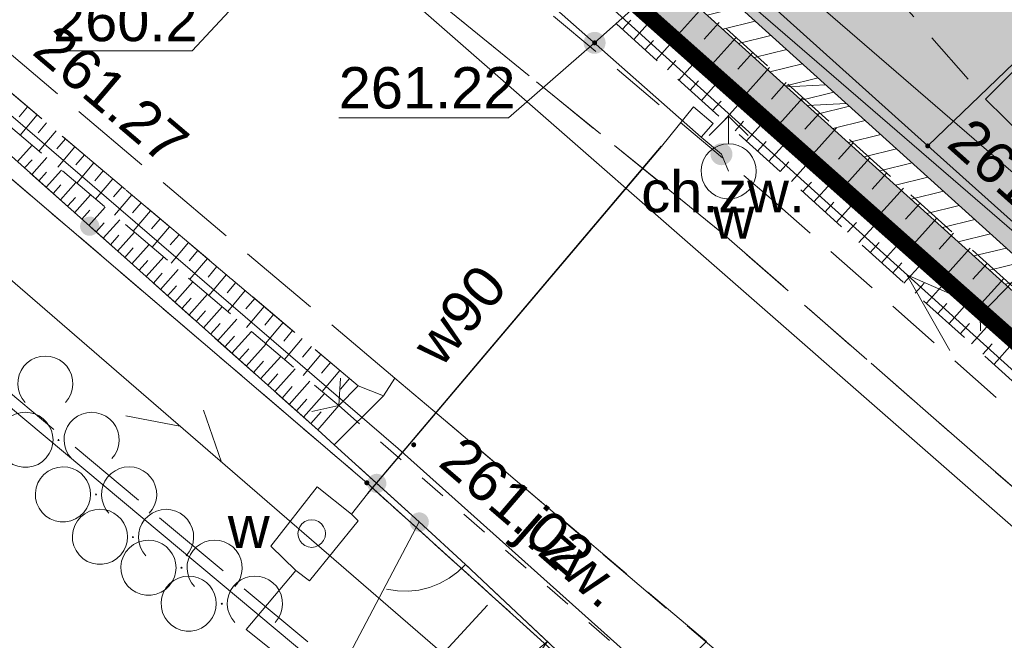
# Model space of a CAD drawing. Header units: metres. Extents: x 7427040 to 7427559, y 5541084 to 5541580.
# Tile 7 of 99: x 7427250 to 7427268, y 5541280 to 5541291. Entities that reach past the tile are written whole.
import ezdxf
from ezdxf.enums import TextEntityAlignment as Align

# ---------------------------------------------------------------- set-up
doc = ezdxf.new("R2010")
doc.units = ezdxf.units.M
doc.header["$MEASUREMENT"] = 0
for name, pattern in [('DASHED2', [0.375, 0.25, -0.125]), ('PRZER1-1', [1, 0.5, -0.5]), ('PRZER2-1', [1.5, 1, -0.5]), ('PRZER3-1', [2, 1.5, -0.5]), ('PRZER3-2', [2.5, 1.5, -1])]:
    doc.linetypes.add(name, pattern=pattern)
doc.layers.get('0').update_dxf_attribs({"color": 4})
doc.layers.get('Defpoints').update_dxf_attribs({"lineweight": 0})
for name, color, linetype, lineweight in [('!_Granica terenu objętego planem', 7, 'Continuous', 0), ('!_Linia rozgraniczająca', 7, 'Continuous', 0), ('A_granica terenu do wniosku o ULICP', 151, 'DASHED2', 40), ('A_mur oporowy', 2, 'Continuous', 13), ('A_WYMIAROWANIE', 255, 'Continuous', 0), ('E_gn_typ', 1, 'Continuous', 30), ('GEPPGD', 7, 'Continuous', 13), ('GESDZI', 7, 'Continuous', 13), ('GESJOB', 7, 'Continuous', 30), ('GESUZY', 96, 'Continuous', 13), ('GSLDSO', 7, 'Continuous', 13), ('GSLINK', 7, 'Continuous', 13), ('GSLIPS', 7, 'Continuous', 30), ('GSLKBR', 7, 'Continuous', 13), ('GSLKFU', 7, 'Continuous', 13), ('GSLKOG', 7, 'Continuous', 30), ('GSPWPS', 7, 'Continuous', 13), ('GSPWPS_O', 7, 'Continuous', 13), ('GSSKOA', 7, 'Continuous', 13), ('GSSKOA_O', 7, 'Continuous', 13), ('GSSKOD', 7, 'Continuous', 13), ('GSSKOD_O', 7, 'Continuous', 13), ('GSSZAD', 7, 'Continuous', 13), ('GSSZSN', 7, 'Continuous', 13), ('GULEPR', 1, 'Continuous', 13), ('GULLOB', 7, 'Continuous', 30), ('GULTPR', 30, 'Continuous', 13), ('GULWPR', 5, 'Continuous', 13), ('GULWPR_O', 5, 'Continuous', 13), ('GUPIWZ', 7, 'Continuous', 13), ('GUPIWZ_O', 7, 'Continuous', 13), ('GUPPRZ', 7, 'Continuous', 13), ('GUPPRZ_O', 7, 'Continuous', 13), ('GUPWDT', 5, 'Continuous', 13), ('GUPWZA', 5, 'Continuous', 13), ('GUPWZA_O', 5, 'Continuous', 13), ('GUSIKP', 7, 'Continuous', 13)]:
    doc.layers.add(name, color=color, linetype=linetype, lineweight=lineweight)
doc.layers.add('A_tereny zielone', color=73, linetype='Continuous', lineweight=13, transparency=0.7)
doc.styles.add('Arial', font='arial.ttf')
doc.styles.add('century gothic', font='GOTHIC.TTF')
doc.styles.add('GN_atrybuty', font='simplex.shx', dxfattribs={"width": 0.8})
doc.dimstyles.new('DUO PZT', dxfattribs={"dimtxt": 0.6, "dimasz": 0.4, "dimexe": 0.4, "dimexo": 0.0625, "dimgap": 0, "dimtad": 0, "dimzin": 1, "dimdsep": 46, "dimtxsty": 'century gothic', "dimblk": 'ARCHTICK', "dimcen": 0.09, "dimclrd": 256, "dimclre": 256, "dimclrt": 7, "dimazin": 0, "dimtfac": 1, "dimtmove": 0, "dimatfit": 3, "dimldrblk": 'ARCHTICK', "dimfxl": 0, "dimtolj": 1, "dimtzin": 1, "dimlwd": 13, "dimarcsym": 0})

# ---------------------------------------------------------------- blocks, each defined once
blk = doc.blocks.new('D_GEPPGD1_2')
at = {"lineweight": -2, "extrusion": (0, 0, -1)}
blk.add_hatch(color=0, dxfattribs=at).paths.add_polyline_path([(0, -0.045), (-0.013906, -0.042798), (-0.02645, -0.036406), (-0.036406, -0.02645), (-0.042798, -0.013906), (-0.045, 0), (-0.042798, 0.013906), (-0.036406, 0.02645), (-0.02645, 0.036406), (-0.013906, 0.042798), (0, 0.045), (0.013906, 0.042798), (0.02645, 0.036406), (0.036406, 0.02645), (0.042798, 0.013906), (0.045, 0), (0.042798, -0.013906), (0.036406, -0.02645), (0.02645, -0.036406), (0.013906, -0.042798)])
blk = doc.blocks.new('D_GUPWDT1')
at = {"color": 0, "lineweight": -2, "flags": 128}
for points in [[(-0.353553, 0.646447), (0, 1), (0.353553, 0.646447)], [(0, 0.5), (0, 1)]]:
    blk.add_lwpolyline(points, dxfattribs=at)
blk.add_lwpolyline([(0, 0.5), (0.086824, 0.492404), (0.17101, 0.469846), (0.25, 0.433013), (0.321394, 0.383022), (0.383022, 0.321394), (0.433013, 0.25), (0.469846, 0.17101), (0.492404, 0.086824), (0.5, 0), (0.492404, -0.086824), (0.469846, -0.17101), (0.433013, -0.25), (0.377875, -0.32743), (0.309079, -0.393027), (0.229113, -0.444418), (0.140866, -0.479746), (0.047528, -0.497736), (-0.047528, -0.497736), (-0.140866, -0.479746), (-0.229113, -0.444418), (-0.309079, -0.393027), (-0.377875, -0.32743), (-0.433013, -0.25), (-0.4725, -0.163534), (-0.494911, -0.071157), (-0.499434, 0.023791), (-0.485906, 0.117879), (-0.454816, 0.207708), (-0.407288, 0.290028), (-0.34504, 0.361867), (-0.27032, 0.420627), (-0.185831, 0.464184), (-0.094626, 0.490964), (0, 0.5)], close=True, dxfattribs=at)
blk = doc.blocks.new('D_GUPWZA1')
at = {"lineweight": -2, "extrusion": (0, 0, -1)}
blk.add_hatch(color=0, dxfattribs=at).paths.add_polyline_path([(0, -0.2), (-0.051764, -0.193185), (-0.1, -0.173205), (-0.141421, -0.141421), (-0.173205, -0.1), (-0.193185, -0.051764), (-0.2, 0), (-0.193185, 0.051764), (-0.173205, 0.1), (-0.141421, 0.141421), (-0.1, 0.173205), (-0.051764, 0.193185), (0, 0.2), (0.051764, 0.193185), (0.1, 0.173205), (0.141421, 0.141421), (0.173205, 0.1), (0.193185, 0.051764), (0.2, 0), (0.193185, -0.051764), (0.173205, -0.1), (0.141421, -0.141421), (0.1, -0.173205), (0.051764, -0.193185)])
blk = doc.blocks.new('D_GUPIWZ1_1')
at = {"color": 0, "lineweight": -2, "flags": 128}
blk.add_lwpolyline([(0, 0.25), (0.064705, 0.241481), (0.125, 0.216506), (0.176777, 0.176777), (0.216506, 0.125), (0.241481, 0.064705), (0.25, 0), (0.241481, -0.064705), (0.216506, -0.125), (0.176777, -0.176777), (0.125, -0.216506), (0.064705, -0.241481), (0, -0.25), (-0.064705, -0.241481), (-0.125, -0.216506), (-0.176777, -0.176777), (-0.216506, -0.125), (-0.241481, -0.064705), (-0.25, 0), (-0.241481, 0.064705), (-0.216506, 0.125), (-0.176777, 0.176777), (-0.125, 0.216506), (-0.064705, 0.241481), (0, 0.25)], close=True, dxfattribs=at)
blk = doc.blocks.new('D_GSPWPS1')
at = {"lineweight": -2, "extrusion": (0, 0, -1)}
blk.add_hatch(color=0, dxfattribs=at).paths.add_polyline_path([(0, -0.045), (-0.011647, -0.043467), (-0.0225, -0.038971), (-0.03182, -0.03182), (-0.038971, -0.0225), (-0.043467, -0.011647), (-0.045, 0), (-0.043467, 0.011647), (-0.038971, 0.0225), (-0.03182, 0.03182), (-0.0225, 0.038971), (-0.011647, 0.043467), (0, 0.045), (0.011647, 0.043467), (0.0225, 0.038971), (0.03182, 0.03182), (0.038971, 0.0225), (0.043467, 0.011647), (0.045, 0), (0.043467, -0.011647), (0.038971, -0.0225), (0.03182, -0.03182), (0.0225, -0.038971), (0.011647, -0.043467)])
blk = doc.blocks.new('D_GUPPRZ1')
at = {"lineweight": -2, "extrusion": (0, 0, -1)}
blk.add_hatch(color=0, dxfattribs=at).paths.add_polyline_path([(0, -0.045), (-0.011647, -0.043467), (-0.0225, -0.038971), (-0.03182, -0.03182), (-0.038971, -0.0225), (-0.043467, -0.011647), (-0.045, 0), (-0.043467, 0.011647), (-0.038971, 0.0225), (-0.03182, 0.03182), (-0.0225, 0.038971), (-0.011647, 0.043467), (0, 0.045), (0.011647, 0.043467), (0.0225, 0.038971), (0.03182, 0.03182), (0.038971, 0.0225), (0.043467, 0.011647), (0.045, 0), (0.043467, -0.011647), (0.038971, -0.0225), (0.03182, -0.03182), (0.0225, -0.038971), (0.011647, -0.043467)])
blk = doc.blocks.new('D_SUTP1')
at = {"color": 0, "lineweight": -2, "flags": 128}
for points in [[(0.9325, 0), (0.0675, 0.5)], [(-0.0675, 0), (-0.9325, -0.5)]]:
    blk.add_lwpolyline(points, dxfattribs=at)
blk = doc.blocks.new('D_ODTN_1')
at = {"color": 0, "lineweight": -2, "flags": 128}
for points in [[(-0.5, -0.25), (0, 0.25)], [(0, -0.25), (0.5, 0.25)]]:
    blk.add_lwpolyline(points, dxfattribs=at)
blk = doc.blocks.new('D_GSLKOG1')
at = {"lineweight": -2, "extrusion": (0, 0, -1)}
blk.add_hatch(color=0, dxfattribs=at).paths.add_polyline_path([(0, -0.175), (-0.045293, -0.169037), (-0.0875, -0.151554), (-0.123744, -0.123744), (-0.151554, -0.0875), (-0.169037, -0.045293), (-0.175, 0), (-0.169037, 0.045293), (-0.151554, 0.0875), (-0.123744, 0.123744), (-0.0875, 0.151554), (-0.045293, 0.169037), (0, 0.175), (0.045293, 0.169037), (0.0875, 0.151554), (0.123744, 0.123744), (0.151554, 0.0875), (0.169037, 0.045293), (0.175, 0), (0.169037, -0.045293), (0.151554, -0.0875), (0.123744, -0.123744), (0.0875, -0.151554), (0.045293, -0.169037)])
blk = doc.blocks.new('D_SUEP1')
at = {"color": 0, "lineweight": -2, "flags": 128}
blk.add_lwpolyline([(-0.75, -0.5), (0.75, 0), (-0.75, 0.5)], dxfattribs=at)
blk = doc.blocks.new('D_GSLIPS1')
at = {"color": 0, "lineweight": -2, "flags": 128}
blk.add_lwpolyline([(-0.3, -0.4), (0, 0), (-0.3, 0.4)], dxfattribs=at)
blk = doc.blocks.new('D_GSLKBR1')
at = {"color": 0, "lineweight": -2, "flags": 128}
for points in [[(1.299038, 0.75), (1.06066, 0.43934), (0.75, 0.200962), (0.388229, 0.051111), (0, 0)], [(0, 0), (0.388229, -0.051111), (0.75, -0.200962), (1.06066, -0.43934), (1.299038, -0.75)]]:
    blk.add_lwpolyline(points, dxfattribs=at)
blk = doc.blocks.new('D_KOLO')
at = {"lineweight": -2, "extrusion": (0, 0, -1)}
blk.add_hatch(color=0, dxfattribs=at).paths.add_polyline_path([(0, -0.175), (-0.045293, -0.169037), (-0.0875, -0.151554), (-0.123744, -0.123744), (-0.151554, -0.0875), (-0.169037, -0.045293), (-0.175, 0), (-0.169037, 0.045293), (-0.151554, 0.0875), (-0.123744, 0.123744), (-0.0875, 0.151554), (-0.045293, 0.169037), (0, 0.175), (0.045293, 0.169037), (0.0875, 0.151554), (0.123744, 0.123744), (0.151554, 0.0875), (0.169037, 0.045293), (0.175, 0), (0.169037, -0.045293), (0.151554, -0.0875), (0.123744, -0.123744), (0.0875, -0.151554), (0.045293, -0.169037)])
blk = doc.blocks.new('D_GSLKFU1')
at = {"color": 0, "lineweight": -2, "flags": 128}
blk.add_lwpolyline([(0, 0), (-0.012833, -0.195789), (-0.051111, -0.388229), (-0.114181, -0.574025), (-0.200962, -0.75), (-0.30997, -0.913142), (-0.43934, -1.06066), (-0.586858, -1.19003), (-0.75, -1.299038)], dxfattribs=at)
blk = doc.blocks.new('D_GSSZAD3')
at = {"color": 0, "lineweight": -2, "flags": 128}
blk.add_lwpolyline([(-0.6, 0.5), (-0.513176, 0.492404), (-0.42899, 0.469846), (-0.35, 0.433013), (-0.278606, 0.383022), (-0.216978, 0.321394), (-0.166987, 0.25), (-0.130154, 0.17101), (-0.107596, 0.086824), (-0.1, 0), (-0.107596, -0.086824), (-0.130154, -0.17101), (-0.166987, -0.25), (-0.222125, -0.32743), (-0.290921, -0.393027), (-0.370887, -0.444418), (-0.459134, -0.479746), (-0.552472, -0.497736), (-0.647528, -0.497736), (-0.740866, -0.479746), (-0.829113, -0.444418), (-0.909079, -0.393027), (-0.977875, -0.32743), (-1.033013, -0.25), (-1.0725, -0.163534), (-1.094911, -0.071157), (-1.099434, 0.023791), (-1.085906, 0.117879), (-1.054816, 0.207708), (-1.007288, 0.290028), (-0.94504, 0.361867), (-0.87032, 0.420627), (-0.785831, 0.464184), (-0.694626, 0.490964), (-0.6, 0.5)], close=True, dxfattribs=at)
blk.add_lwpolyline([(0.234697, -0.341399), (0.179845, -0.271053), (0.138367, -0.192079), (0.111581, -0.106992), (0.100342, -0.018499), (0.105007, 0.070582), (0.125427, 0.157417), (0.160952, 0.239242), (0.210451, 0.313452), (0.27235, 0.377684), (0.344678, 0.429896), (0.425132, 0.468424), (0.511152, 0.492043), (0.6, 0.5), (0.688848, 0.492043), (0.774868, 0.468424), (0.855322, 0.429896), (0.92765, 0.377684), (0.989549, 0.313452), (1.039048, 0.239242), (1.074573, 0.157417), (1.094993, 0.070582), (1.099658, -0.018499), (1.088419, -0.106992), (1.061633, -0.192079), (1.020155, -0.271053), (0.965303, -0.341399)], dxfattribs=at)
blk = doc.blocks.new('SIT-G1 BOISKO')
at = {"layer": '!_Granica terenu objętego planem', "color": 16, "linetype": 'PRZER3-1', "lineweight": 13}
blk.add_lwpolyline([(7427223.404, 5541280.844), (7427237.172, 5541294.666), (7427273.595, 5541264.199), (7427293.187, 5541246.2), (7427318.595, 5541219.771), (7427304.61, 5541204.848)], dxfattribs=at)
at = {"layer": '!_Linia rozgraniczająca', "color": 216, "linetype": 'Continuous', "lineweight": 13, "flags": 128}
blk.add_lwpolyline([(7427223.546, 5541280.703), (7427237.185, 5541294.395), (7427273.463, 5541264.048), (7427293.047, 5541246.057), (7427318.319, 5541219.769), (7427304.464, 5541204.985)], dxfattribs=at)
at = {"layer": 'GESDZI', "color": 252, "linetype": 'Continuous', "lineweight": 13, "flags": 128}
for points in [[(7427365.33, 5541270.24), (7427360.53, 5541265.49), (7427345.01, 5541249.37), (7427332.02, 5541235.75), (7427327.9, 5541231.44), (7427324.78, 5541228.21), (7427320.15, 5541236.27), (7427305.53, 5541250.41), (7427281.57, 5541272.99), (7427247.55, 5541303.23), (7427241.97, 5541307.49), (7427230.33, 5541315.24)], [(7427230.33, 5541315.24), (7427241.97, 5541307.49), (7427247.55, 5541303.23), (7427281.57, 5541272.99), (7427305.53, 5541250.41), (7427320.15, 5541236.27), (7427324.78, 5541228.21), (7427319.61, 5541221.9), (7427311.88, 5541231.94), (7427301.75, 5541241.17), (7427284.57, 5541256.88), (7427256.27, 5541282.47), (7427240.42, 5541296.03), (7427236.08, 5541299.6), (7427224.16, 5541309.39)], [(7427224.326, 5541279.982), (7427240.42, 5541296.03), (7427256.27, 5541282.47), (7427284.57, 5541256.88), (7427301.75, 5541241.17), (7427315.72, 5541223.34), (7427317.48, 5541219.62), (7427313.06, 5541214.79), (7427304.01, 5541205.409)]]:
    blk.add_lwpolyline(points, dxfattribs=at)
at = {"layer": 'GESJOB', "color": 252, "linetype": 'PRZER3-2', "lineweight": 13}
for points in [[(7427149.017, 5541397.869), (7427149.6, 5541397.01), (7427166.31, 5541376.18), (7427167.99, 5541374.1), (7427172.66, 5541368.39), (7427196.99, 5541343.41), (7427210.43, 5541329.61), (7427230.33, 5541315.24), (7427241.97, 5541307.49), (7427247.55, 5541303.23), (7427281.57, 5541272.99), (7427305.53, 5541250.41), (7427320.15, 5541236.27), (7427324.78, 5541228.21), (7427335.43, 5541208.11), (7427343.296, 5541192.599)], [(7427343.296, 5541192.599), (7427335.43, 5541208.11), (7427324.78, 5541228.21), (7427320.15, 5541236.27), (7427305.53, 5541250.41), (7427281.57, 5541272.99), (7427247.55, 5541303.23), (7427241.97, 5541307.49), (7427230.33, 5541315.24), (7427210.43, 5541329.61), (7427196.99, 5541343.41), (7427172.66, 5541368.39), (7427167.99, 5541374.1), (7427166.31, 5541376.18), (7427149.6, 5541397.01), (7427149.017, 5541397.869)]]:
    blk.add_lwpolyline(points, dxfattribs=at)
at = {"layer": 'GESUZY', "color": 96, "linetype": 'PRZER1-1', "lineweight": 13}
blk.add_lwpolyline([(7427172.66, 5541368.39), (7427206.1, 5541403.07), (7427222.77, 5541419.91), (7427244.15, 5541442.18), (7427252.46, 5541450.31), (7427254.41, 5541453.57), (7427259.22, 5541448.94), (7427268.91, 5541439.64), (7427284.23, 5541424.73), (7427296.48, 5541413.08), (7427315.34, 5541394.75), (7427334.14, 5541376.5), (7427348.33, 5541362.8), (7427354.64, 5541356.58), (7427273.39, 5541280.26), (7427247.55, 5541303.23), (7427241.97, 5541307.49), (7427230.33, 5541315.24), (7427210.43, 5541329.61), (7427196.99, 5541343.41), (7427172.66, 5541368.39)], close=True, dxfattribs=at)
for points in [[(7427230.33, 5541315.24), (7427241.97, 5541307.49), (7427247.55, 5541303.23), (7427273.39, 5541280.26), (7427281.57, 5541272.99), (7427305.53, 5541250.41), (7427320.15, 5541236.27), (7427324.78, 5541228.21), (7427319.61, 5541221.9), (7427311.88, 5541231.94), (7427301.75, 5541241.17), (7427297.26, 5541245.27), (7427284.57, 5541256.88), (7427256.27, 5541282.47), (7427240.42, 5541296.03), (7427236.08, 5541299.6), (7427224.16, 5541309.39)], [(7427224.326, 5541279.982), (7427240.42, 5541296.03), (7427256.27, 5541282.47), (7427284.57, 5541256.88), (7427297.26, 5541245.27), (7427280.844, 5541227.089)]]:
    blk.add_lwpolyline(points, dxfattribs=at)
at = {"layer": 'GSLDSO', "color": 252, "linetype": 'Continuous', "lineweight": 13, "flags": 128}
for points in [[(7427314.467, 5541245.186), (7427306.537, 5541252.286), (7427298.936, 5541259.137), (7427296.706, 5541261.087), (7427283.766, 5541272.657), (7427272.306, 5541282.717), (7427256.878, 5541296.656), (7427244.535, 5541307.798), (7427240.116, 5541311.597), (7427230.318, 5541320.515), (7427219.057, 5541330.746), (7427200.876, 5541346.967)], [(7427314.133, 5541244.814), (7427306.203, 5541251.914), (7427298.604, 5541258.763), (7427296.374, 5541260.713), (7427283.434, 5541272.283), (7427271.974, 5541282.343), (7427256.542, 5541296.284), (7427244.205, 5541307.422), (7427239.784, 5541311.223), (7427229.982, 5541320.145), (7427218.723, 5541330.374), (7427200.544, 5541346.593)]]:
    blk.add_lwpolyline(points, dxfattribs=at)
at = {"layer": 'GSLINK', "color": 252, "linetype": 'Continuous', "lineweight": 13, "flags": 128}
blk.add_lwpolyline([(7427251.15, 5541273.06), (7427253.08, 5541274.48), (7427255.1, 5541276.6), (7427258.46, 5541280.25)], dxfattribs=at)
at = {"layer": 'GSLIPS', "color": 252, "linetype": 'PRZER1-1', "lineweight": 13}
blk.add_lwpolyline([(7427255.76, 5541283.87), (7427262.38, 5541278.13)], dxfattribs=at)
at = {"layer": 'GSLKBR', "color": 252, "linetype": 'Continuous', "lineweight": 13, "flags": 128}
blk.add_lwpolyline([(7427258.06, 5541280.99), (7427261.03, 5541278.19)], dxfattribs=at)
at = {"layer": 'GSLKFU', "color": 252, "linetype": 'Continuous', "lineweight": 13, "flags": 128}
blk.add_lwpolyline([(7427257.22, 5541281.76), (7427258.06, 5541280.99)], dxfattribs=at)
at = {"layer": 'GSLKOG', "color": 252, "linetype": 'Continuous', "lineweight": 13, "flags": 128}
for points in [[(7427180.22, 5541365.25), (7427182.35, 5541363.35), (7427192.59, 5541354.04), (7427194.13, 5541352.7), (7427200.71, 5541346.78), (7427202.8, 5541345.7), (7427219.27, 5541330.95), (7427230.49, 5541320.85), (7427244.83, 5541307.96), (7427257.07, 5541297.01), (7427266.44, 5541288.58)], [(7427266.44, 5541288.58), (7427269.73, 5541291.75), (7427272.54, 5541294.51), (7427272.93, 5541294.82), (7427275.44, 5541297.27), (7427292.3, 5541313.39), (7427313.99, 5541334.1), (7427333.2, 5541352.27), (7427340.04, 5541358.84), (7427346.01, 5541364.43)], [(7427266.44, 5541288.58), (7427277.84, 5541278.38), (7427296.06, 5541262.04), (7427308.06, 5541251.31), (7427314.6, 5541245.38), (7427316.29, 5541244), (7427319.78, 5541240.88), (7427327.26, 5541234.36), (7427329.75, 5541234.12), (7427336, 5541240.52), (7427344.5, 5541249.29), (7427345.07, 5541249.81), (7427346.82, 5541251.64), (7427354.76, 5541259.81), (7427355.77, 5541260.97), (7427366.55, 5541272.09), (7427367.5, 5541273.13), (7427373.53, 5541279.81), (7427385.65, 5541293.27), (7427401.54, 5541310.36), (7427396.09, 5541315.77), (7427385, 5541326.69), (7427374.15, 5541337.32)], [(7427240.63, 5541296.41), (7427247.11, 5541290.82), (7427255.38, 5541283.43), (7427255.68, 5541283.16), (7427257.22, 5541281.76)], [(7427241.921, 5541263.515), (7427245.87, 5541267.62), (7427252.17, 5541274.11), (7427254.4, 5541276.41), (7427257.22, 5541281.76)]]:
    blk.add_lwpolyline(points, dxfattribs=at)
at = {"layer": 'GSSKOA', "color": 252, "linetype": 'PRZER3-1', "lineweight": 13}
for points in [[(7427208.64, 5541320.51), (7427227.5, 5541306.34), (7427229.27, 5541303.15), (7427236.2, 5541297.3), (7427240.92, 5541296.81), (7427247.69, 5541291.34), (7427256.11, 5541284.23), (7427256.57, 5541284.05), (7427256.78, 5541284.37), (7427248.05, 5541291.73), (7427241.19, 5541297.08), (7427228.09, 5541307), (7427209.62, 5541321.59)], [(7427328.66, 5541207.53), (7427325.01, 5541215.25), (7427320.9, 5541222.23), (7427312.78, 5541232.86), (7427302.84, 5541243.14), (7427302.14, 5541243.84), (7427293.24, 5541252.13), (7427282.63, 5541261.81), (7427270.86, 5541272.19), (7427264.75, 5541277.61), (7427256.78, 5541284.37), (7427248.05, 5541291.73), (7427241.19, 5541297.08), (7427228.09, 5541307), (7427209.62, 5541321.59)], [(7427228.08, 5541314.4), (7427243.84, 5541302.38), (7427262.7, 5541287.01), (7427277.46, 5541274.11), (7427285.25, 5541267.16), (7427295.94, 5541257.65), (7427310.31, 5541244.33), (7427319.36, 5541234.38), (7427324.06, 5541228.57)]]:
    blk.add_lwpolyline(points, dxfattribs=at)
blk.add_lwpolyline([(7427262.43, 5541279.59), (7427261.03, 5541278.19), (7427258.06, 5541280.99), (7427257.22, 5541281.76), (7427255.68, 5541283.16), (7427256.57, 5541284.05), (7427256.78, 5541284.37), (7427262.43, 5541279.59)], close=True, dxfattribs=at)
at = {"layer": 'GSSKOD', "color": 252, "linetype": 'PRZER2-1', "lineweight": 13}
blk.add_lwpolyline([(7427214.8, 5541324.94, -0.890724), (7427229.29, 5541316.12), (7427244.72, 5541303.47), (7427263.56, 5541287.66), (7427278.27, 5541274.66), (7427285.85, 5541267.69), (7427296.35, 5541258), (7427310.66, 5541244.68), (7427310.31, 5541244.33), (7427295.94, 5541257.65), (7427285.25, 5541267.16), (7427277.46, 5541274.11), (7427262.7, 5541287.01), (7427243.84, 5541302.38), (7427228.08, 5541314.4), (7427214.8, 5541324.94)], format="xyb", close=True, dxfattribs=at)
at = {"layer": 'GSSZAD', "color": 252, "linetype": 'PRZER2-1', "lineweight": 13}
for points in [[(7427250.68, 5541283.26), (7427250.67, 5541283.24), (7427250.69, 5541283.24), (7427250.68, 5541283.26)], [(7427251.36, 5541282.27), (7427251.35, 5541282.25), (7427251.37, 5541282.25), (7427251.36, 5541282.27)], [(7427252.03, 5541281.5), (7427252.02, 5541281.48), (7427252.04, 5541281.48), (7427252.03, 5541281.5)], [(7427252.91, 5541280.94), (7427252.9, 5541280.92), (7427252.92, 5541280.92), (7427252.91, 5541280.94)], [(7427253.64, 5541280.29), (7427253.63, 5541280.27), (7427253.65, 5541280.27), (7427253.64, 5541280.29)]]:
    blk.add_lwpolyline(points, close=True, dxfattribs=at)
at = {"layer": 'GSSZSN', "color": 252, "linetype": 'PRZER2-1', "lineweight": 13}
for points in [[(7427269.8, 5541291.75), (7427259.11, 5541303.2), (7427250.43, 5541311.1), (7427244.41, 5541316.74), (7427240.8, 5541320.12), (7427236.86, 5541323.17), (7427228.74, 5541329.45), (7427222.52, 5541334.53), (7427206.64, 5541347.44), (7427208.22, 5541352.28), (7427193.65, 5541366.92), (7427191.58, 5541366.66), (7427205.99, 5541352.83), (7427206.63, 5541352.07), (7427204.25, 5541347.05), (7427215.61, 5541338.02), (7427226.76, 5541328.3), (7427239.29, 5541317.74), (7427255.65, 5541302.96), (7427267.49, 5541289.43), (7427269.8, 5541291.75)], [(7427244.21, 5541307.52), (7427256.62, 5541296.37), (7427260.56, 5541292.71), (7427270.54, 5541283.73), (7427269.96, 5541283.23), (7427260, 5541292.1), (7427255.88, 5541295.87), (7427243.7, 5541306.92), (7427244.21, 5541307.52)], [(7427243.7, 5541306.92), (7427243.19, 5541306.43), (7427255.56, 5541295.37), (7427259.68, 5541291.8), (7427269.64, 5541282.82), (7427269.96, 5541283.23), (7427260, 5541292.1), (7427255.88, 5541295.87), (7427243.7, 5541306.92)], [(7427240.74, 5541296.51), (7427247.32, 5541291.04), (7427255.76, 5541283.87), (7427256.11, 5541284.23), (7427247.69, 5541291.34), (7427240.92, 5541296.81), (7427240.74, 5541296.51)], [(7427240.74, 5541296.51), (7427247.32, 5541291.04), (7427255.76, 5541283.87), (7427255.38, 5541283.43), (7427247.11, 5541290.82), (7427240.63, 5541296.41), (7427240.74, 5541296.51)], [(7427314.01, 5541249.3), (7427309.81, 5541253.09), (7427297.41, 5541264.19), (7427280.53, 5541280.08), (7427275.58, 5541284.47), (7427269.8, 5541291.75), (7427267.49, 5541289.43), (7427273.72, 5541283.27), (7427277.84, 5541278.38), (7427296.06, 5541262.04), (7427308.06, 5541251.31), (7427314.6, 5541245.38), (7427314.01, 5541249.3)]]:
    blk.add_lwpolyline(points, close=True, dxfattribs=at)
at = {"layer": 'GSSZSN', "color": 252, "linetype": 'Continuous', "lineweight": 13, "flags": 128}
for points in [[(7427262.357, 5541291.093), (7427261.812, 5541290.487)], [(7427260.906, 5541290.695), (7427261.056, 5541290.861)], [(7427261.11, 5541290.511), (7427261.41, 5541290.844)], [(7427262.661, 5541290.82), (7427262.389, 5541290.517)], [(7427261.314, 5541290.327), (7427261.465, 5541290.494)], [(7427261.518, 5541290.143), (7427261.821, 5541290.478)], [(7427262.964, 5541290.547), (7427262.421, 5541289.944)], [(7427263.268, 5541290.274), (7427262.997, 5541289.973)], [(7427261.722, 5541289.959), (7427261.874, 5541290.127)], [(7427261.927, 5541289.775), (7427262.231, 5541290.113)], [(7427263.571, 5541290.001), (7427263.031, 5541289.401)], [(7427262.131, 5541289.59), (7427262.284, 5541289.76)], [(7427262.335, 5541289.406), (7427262.642, 5541289.747)], [(7427263.875, 5541289.728), (7427263.605, 5541289.428)], [(7427262.539, 5541289.222), (7427262.693, 5541289.393)], [(7427262.743, 5541289.038), (7427263.052, 5541289.382)], [(7427264.178, 5541289.455), (7427263.641, 5541288.858)], [(7427250.119, 5541289.289), (7427249.965, 5541289.106)], [(7427250.291, 5541289.144), (7427249.982, 5541288.778)], [(7427264.481, 5541289.182), (7427264.214, 5541288.884)], [(7427250.462, 5541288.999), (7427250.308, 5541288.816)], [(7427262.947, 5541288.854), (7427263.102, 5541289.027)], [(7427263.151, 5541288.67), (7427263.463, 5541289.016)], [(7427250.634, 5541288.854), (7427250.325, 5541288.488)], [(7427264.785, 5541288.908), (7427264.251, 5541288.315)], [(7427250.2, 5541288.593), (7427249.935, 5541288.296)], [(7427250.806, 5541288.709), (7427250.651, 5541288.526)], [(7427263.355, 5541288.486), (7427263.512, 5541288.66)], [(7427263.56, 5541288.302), (7427263.873, 5541288.65)], [(7427265.088, 5541288.635), (7427264.822, 5541288.339)], [(7427250.977, 5541288.564), (7427250.667, 5541288.197)], [(7427251.149, 5541288.419), (7427250.993, 5541288.235)], [(7427250.064, 5541288.18), (7427250.199, 5541288.33)], [(7427250.465, 5541288.368), (7427250.194, 5541288.064)], [(7427251.32, 5541288.274), (7427251.009, 5541287.906)], [(7427263.764, 5541288.118), (7427263.921, 5541288.293)], [(7427263.968, 5541287.934), (7427264.284, 5541288.285)], [(7427265.392, 5541288.362), (7427264.86, 5541287.772)], [(7427250.324, 5541287.948), (7427250.461, 5541288.102)], [(7427250.731, 5541288.143), (7427250.453, 5541287.832)], [(7427251.492, 5541288.13), (7427251.336, 5541287.945)], [(7427265.695, 5541288.089), (7427265.43, 5541287.795)], [(7427250.583, 5541287.716), (7427250.723, 5541287.873)], [(7427250.996, 5541287.917), (7427250.713, 5541287.601)], [(7427251.664, 5541287.985), (7427251.352, 5541287.615)], [(7427264.172, 5541287.75), (7427264.331, 5541287.926)], [(7427264.376, 5541287.566), (7427264.694, 5541287.919)], [(7427251.835, 5541287.84), (7427251.679, 5541287.655)], [(7427252.007, 5541287.695), (7427251.694, 5541287.324)], [(7427265.999, 5541287.816), (7427265.47, 5541287.229)], [(7427250.842, 5541287.485), (7427250.985, 5541287.645)], [(7427251.261, 5541287.692), (7427250.972, 5541287.369)], [(7427252.178, 5541287.55), (7427252.022, 5541287.364)], [(7427264.58, 5541287.382), (7427264.74, 5541287.559)], [(7427264.784, 5541287.198), (7427265.105, 5541287.554)], [(7427266.302, 5541287.543), (7427266.038, 5541287.25)], [(7427251.102, 5541287.253), (7427251.248, 5541287.416)], [(7427251.526, 5541287.467), (7427251.232, 5541287.137)], [(7427252.35, 5541287.405), (7427252.036, 5541287.034)], [(7427251.361, 5541287.021), (7427251.51, 5541287.188)], [(7427251.791, 5541287.242), (7427251.491, 5541286.905)], [(7427252.521, 5541287.26), (7427252.364, 5541287.074)], [(7427264.988, 5541287.014), (7427265.149, 5541287.192)], [(7427265.193, 5541286.83), (7427265.516, 5541287.188)], [(7427266.606, 5541287.27), (7427266.08, 5541286.686)], [(7427252.056, 5541287.016), (7427251.75, 5541286.674)], [(7427252.693, 5541287.115), (7427252.378, 5541286.743)], [(7427266.909, 5541286.997), (7427266.647, 5541286.706)], [(7427251.621, 5541286.789), (7427251.772, 5541286.959)], [(7427252.865, 5541286.97), (7427252.707, 5541286.784)], [(7427253.036, 5541286.826), (7427252.721, 5541286.452)], [(7427265.397, 5541286.646), (7427265.559, 5541286.826)], [(7427265.601, 5541286.462), (7427265.926, 5541286.823)], [(7427251.88, 5541286.558), (7427252.034, 5541286.731)], [(7427252.322, 5541286.791), (7427252.01, 5541286.442)], [(7427253.208, 5541286.681), (7427253.05, 5541286.494)], [(7427267.212, 5541286.724), (7427266.689, 5541286.143)], [(7427252.139, 5541286.326), (7427252.297, 5541286.502)], [(7427252.587, 5541286.566), (7427252.269, 5541286.21)], [(7427253.379, 5541286.536), (7427253.063, 5541286.161)], [(7427265.805, 5541286.278), (7427265.968, 5541286.459)], [(7427266.009, 5541286.094), (7427266.337, 5541286.457)], [(7427267.516, 5541286.451), (7427267.255, 5541286.161)], [(7427252.399, 5541286.094), (7427252.559, 5541286.274)], [(7427252.852, 5541286.34), (7427252.528, 5541285.978)], [(7427253.551, 5541286.391), (7427253.393, 5541286.203)], [(7427253.117, 5541286.115), (7427252.788, 5541285.746)], [(7427253.723, 5541286.246), (7427253.405, 5541285.87)], [(7427253.894, 5541286.101), (7427253.735, 5541285.913)], [(7427266.213, 5541285.91), (7427266.377, 5541286.092)], [(7427266.417, 5541285.726), (7427266.747, 5541286.091)], [(7427267.819, 5541286.178), (7427267.299, 5541285.6)], [(7427252.658, 5541285.862), (7427252.821, 5541286.045)], [(7427254.066, 5541285.956), (7427253.748, 5541285.58)], [(7427252.917, 5541285.631), (7427253.084, 5541285.817)], [(7427253.382, 5541285.89), (7427253.047, 5541285.515)], [(7427254.237, 5541285.811), (7427254.078, 5541285.623)], [(7427253.177, 5541285.399), (7427253.346, 5541285.588)], [(7427253.647, 5541285.665), (7427253.306, 5541285.283)], [(7427254.409, 5541285.666), (7427254.09, 5541285.289)], [(7427266.621, 5541285.542), (7427266.787, 5541285.725)], [(7427266.826, 5541285.358), (7427267.158, 5541285.726)], [(7427253.913, 5541285.439), (7427253.566, 5541285.051)], [(7427254.58, 5541285.522), (7427254.421, 5541285.332)], [(7427254.752, 5541285.377), (7427254.432, 5541284.998)], [(7427253.436, 5541285.167), (7427253.608, 5541285.36)], [(7427254.178, 5541285.214), (7427253.825, 5541284.819)], [(7427254.924, 5541285.232), (7427254.764, 5541285.042)], [(7427267.03, 5541285.173), (7427267.196, 5541285.358)], [(7427267.234, 5541284.989), (7427267.568, 5541285.36)], [(7427253.695, 5541284.935), (7427253.87, 5541285.131)], [(7427255.095, 5541285.087), (7427254.775, 5541284.707)], [(7427253.955, 5541284.704), (7427254.133, 5541284.903)], [(7427254.443, 5541284.989), (7427254.084, 5541284.588)], [(7427255.267, 5541284.942), (7427255.106, 5541284.752)], [(7427267.438, 5541284.805), (7427267.606, 5541284.991)], [(7427267.642, 5541284.621), (7427267.979, 5541284.995)], [(7427254.214, 5541284.472), (7427254.395, 5541284.674)], [(7427254.708, 5541284.764), (7427254.344, 5541284.356)], [(7427255.438, 5541284.797), (7427255.117, 5541284.416)], [(7427254.973, 5541284.538), (7427254.603, 5541284.124)], [(7427255.61, 5541284.652), (7427255.449, 5541284.462)], [(7427255.782, 5541284.507), (7427255.459, 5541284.126)], [(7427254.474, 5541284.24), (7427254.657, 5541284.445)], [(7427255.238, 5541284.313), (7427254.863, 5541283.892)], [(7427255.953, 5541284.362), (7427255.792, 5541284.171)], [(7427254.733, 5541284.008), (7427254.919, 5541284.217)], [(7427254.992, 5541283.776), (7427255.182, 5541283.988)], [(7427255.504, 5541284.088), (7427255.122, 5541283.661)], [(7427255.252, 5541283.545), (7427255.444, 5541283.76)]]:
    blk.add_lwpolyline(points, dxfattribs=at)
at = {"layer": 'GULEPR', "color": 1, "linetype": 'Continuous', "lineweight": 13, "flags": 128}
blk.add_lwpolyline([(7427167.465, 5541376.615), (7427192.37, 5541352.47), (7427218.7, 5541328.9), (7427242.8, 5541307.27), (7427270.33, 5541282.39), (7427295.76, 5541259.11), (7427296.495, 5541258.46)], dxfattribs=at)
at = {"layer": 'GULLOB', "color": 252, "linetype": 'Continuous', "lineweight": 13, "flags": 128}
for points in [[(7427233.85, 5541311.06), (7427228.99, 5541305.78), (7427236.17, 5541300.13), (7427240.75, 5541296.94), (7427256.84, 5541283.09), (7427262.64, 5541277.9), (7427267.92, 5541273.12), (7427281.73, 5541260.56), (7427292.93, 5541250.77), (7427300.04, 5541244.78), (7427304.6, 5541240.74), (7427310.96, 5541234.28), (7427320.26, 5541222.32), (7427325.15, 5541213.96), (7427326.53, 5541211.31), (7427327.22, 5541211.34), (7427330.96, 5541213.08), (7427338.7, 5541215.98)], [(7427256.28, 5541282.275), (7427261.605, 5541288.575)]]:
    blk.add_lwpolyline(points, dxfattribs=at)
at = {"layer": 'GULTPR', "color": 30, "linetype": 'Continuous', "lineweight": 13, "flags": 128}
for points in [[(7427147.925, 5541396.714), (7427160.79, 5541380.08), (7427172.77, 5541365.73), (7427189.7, 5541344.59), (7427199.87, 5541334.94), (7427213.89, 5541323.55), (7427227.66, 5541313.41), (7427237.41, 5541307.29), (7427244.89, 5541301.8), (7427255.3, 5541292.78), (7427280.97, 5541270.3), (7427294.36, 5541257.17), (7427307.47, 5541246.36), (7427319.95, 5541234.27), (7427324.38, 5541225.76), (7427330.33, 5541215.04), (7427332.71, 5541211.01), (7427342.288, 5541191.518)], [(7427233.85, 5541311.06), (7427228.99, 5541305.78), (7427236.17, 5541300.13), (7427240.75, 5541296.94), (7427256.84, 5541283.09), (7427262.64, 5541277.9), (7427267.92, 5541273.12), (7427281.73, 5541260.56), (7427292.93, 5541250.77), (7427300.04, 5541244.78), (7427304.6, 5541240.74), (7427310.96, 5541234.28), (7427320.26, 5541222.32), (7427325.15, 5541213.96), (7427326.53, 5541211.31), (7427327.22, 5541211.34), (7427330.96, 5541213.08), (7427338.7, 5541215.98), (7427343.75, 5541207.15), (7427345.65, 5541207.03), (7427352.28, 5541206.28), (7427353.5, 5541206.33), (7427355.904, 5541206.113)], [(7427227.27, 5541305.66), (7427261.58, 5541275.97)], [(7427261.58, 5541275.97), (7427227.27, 5541305.66)]]:
    blk.add_lwpolyline(points, dxfattribs=at)
at = {"layer": 'GULWPR', "color": 5, "linetype": 'Continuous', "lineweight": 13, "flags": 128}
for points in [[(7427262.33, 5541288.74), (7427251.79, 5541298.05), (7427241.85, 5541305.96), (7427227.24, 5541317.81), (7427216.64, 5541326.49), (7427199.58, 5541341.84), (7427190.52, 5541350.49), (7427183.1, 5541357.58), (7427178.84, 5541360.69), (7427176.86, 5541362.44), (7427171.63, 5541368.56), (7427170.62, 5541370.21), (7427169.94, 5541372.96), (7427168.58, 5541379.03), (7427173.96, 5541393.42), (7427180.85, 5541411.07), (7427181.27, 5541412.2), (7427184.67, 5541415.98), (7427185.48, 5541416.11)], [(7427214.241, 5541289.419), (7427218.173, 5541293.198), (7427224.562, 5541299.348), (7427237.309, 5541311.72), (7427241.509, 5541310.954), (7427286.242, 5541272.332), (7427300.075, 5541260.282), (7427319.751, 5541253.298), (7427326.827, 5541250.899), (7427330.191, 5541249.778), (7427333.326, 5541248.65), (7427348.88, 5541243.944), (7427373.553, 5541269.8), (7427376.071, 5541271.443), (7427397.668, 5541272.639), (7427419.077, 5541273.829)], [(7427214.826, 5541288.872), (7427218.727, 5541292.622), (7427225.118, 5541298.772), (7427237.571, 5541310.86), (7427241.151, 5541310.206), (7427285.718, 5541271.728), (7427299.665, 5541259.578), (7427319.489, 5541252.542), (7427326.573, 5541250.141), (7427329.929, 5541249.022), (7427333.074, 5541247.89), (7427349.12, 5541243.036), (7427374.067, 5541269.18), (7427376.329, 5541270.657), (7427397.712, 5541271.841), (7427418.289, 5541272.984)], [(7427260.4, 5541290.45), (7427261.17, 5541291.14), (7427267.63, 5541297.02), (7427269.62, 5541299.61), (7427282.97, 5541287.32), (7427299.83, 5541272.1), (7427313.58, 5541259.63), (7427342.31, 5541262.06), (7427360.24, 5541280.37), (7427372.08, 5541292.29)], [(7427262.33, 5541288.74), (7427262.55, 5541288.99), (7427262.19, 5541289.29), (7427261.61, 5541288.57), (7427256.28, 5541282.27), (7427255.99, 5541281.9)], [(7427262.83, 5541288.12), (7427262.7, 5541288.43), (7427262.33, 5541288.74)], [(7427254.98, 5541280.88), (7427254.08, 5541279.81), (7427256.28, 5541278.05), (7427255.99, 5541277.58), (7427257.26, 5541276.85)]]:
    blk.add_lwpolyline(points, dxfattribs=at)
at = {"layer": 'GUPPRZ_O', "color": 30, "linetype": 'Continuous', "lineweight": 13, "flags": 128}
blk.add_lwpolyline([(7427255.36, 5541292.73), (7427253.1, 5541290.307), (7427250.58, 5541290.307)], dxfattribs=at)
at = {"layer": 'GUPPRZ_O', "color": 5, "linetype": 'Continuous', "lineweight": 13, "flags": 128}
blk.add_lwpolyline([(7427260.4, 5541290.45), (7427258.84, 5541289.087), (7427255.76, 5541289.087)], dxfattribs=at)
at = {"layer": 'GUSIKP', "color": 5, "linetype": 'Continuous', "lineweight": 13, "flags": 128}
blk.add_lwpolyline([(7427255.37, 5541282.4), (7427255.99, 5541281.9), (7427256.11, 5541281.78), (7427255.23, 5541280.69), (7427254.98, 5541280.88), (7427254.53, 5541281.32), (7427255.37, 5541282.4)], close=True, dxfattribs=at)
at = {"layer": 'GEPPGD', "color": 7, "linetype": 'Continuous', "lineweight": 13}
blk.add_blockref('D_GEPPGD1_2', (7427256.27, 5541282.47), dxfattribs=at)
at = {"layer": 'GSLDSO', "color": 7, "linetype": 'Continuous', "lineweight": 13, "rotation": 137.9042418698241}
blk.add_blockref('D_ODTN_1', (7427264.425, 5541289.5), dxfattribs=at)
blk.add_blockref('D_ODTN_1', (7427264.425, 5541289.5), dxfattribs=at)
at = {"layer": 'GSLIPS', "color": 7, "linetype": 'Continuous', "lineweight": 13, "rotation": 319.0724392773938}
blk.add_blockref('D_GSLIPS1', (7427255.76, 5541283.87), dxfattribs=at)
at = {"layer": 'GSLKBR', "color": 7, "linetype": 'Continuous', "lineweight": 13, "rotation": 226.6876023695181}
blk.add_blockref('D_GSLKBR1', (7427259.545, 5541279.59), dxfattribs=at)
at = {"layer": 'GSLKFU', "color": 7, "linetype": 'Continuous', "lineweight": 13, "rotation": 317.4895529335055}
blk.add_blockref('D_GSLKFU1', (7427258.06, 5541280.99), dxfattribs=at)
at = {"layer": 'GSLKOG', "color": 7, "linetype": 'Continuous', "lineweight": 13}
for name, p, rotation in [('D_GSLKOG1', (7427266.44, 5541288.58), 43.93580450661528), ('D_GSLKOG1', (7427266.44, 5541288.58), 318.1798301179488), ('D_GSLKOG1', (7427266.44, 5541288.58), 318.0229241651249), ('D_KOLO', (7427251.245, 5541287.125), 318.2163035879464), ('D_KOLO', (7427251.245, 5541287.125), 318.2163035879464), ('D_KOLO', (7427256.45, 5541282.46), 317.7263109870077), ('D_KOLO', (7427256.45, 5541282.46), 317.7263109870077), ('D_GSLKOG1', (7427257.22, 5541281.76), 317.7263109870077), ('D_GSLKOG1', (7427257.22, 5541281.76), 62.20615973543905)]:
    blk.add_blockref(name, p, dxfattribs=dict(at, rotation=rotation))
at = {"layer": 'GSPWPS', "color": 7, "linetype": 'Continuous', "lineweight": 13}
for p in [(7427266.44, 5541288.58), (7427257.12, 5541283.16)]:
    blk.add_blockref('D_GSPWPS1', p, dxfattribs=at)
at = {"layer": 'GSSZAD', "color": 7, "linetype": 'Continuous', "lineweight": 13}
for p in [(7427249.84, 5541284.27), (7427250.68, 5541283.25), (7427251.36, 5541282.26), (7427252.03, 5541281.49), (7427252.91, 5541280.93), (7427253.64, 5541280.28)]:
    blk.add_blockref('D_GSSZAD3', p, dxfattribs=at)
at = {"layer": 'GULEPR', "color": 1, "linetype": 'Continuous', "lineweight": 13, "rotation": 137.8945739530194}
blk.add_blockref('D_SUEP1', (7427266.62, 5541285.742), dxfattribs=at)
at = {"layer": 'GULTPR', "color": 30, "linetype": 'Continuous', "lineweight": 13, "rotation": 319.1288771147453}
blk.add_blockref('D_SUTP1', (7427252.932, 5541283.453), dxfattribs=at)
blk.add_blockref('D_SUTP1', (7427252.932, 5541283.453), dxfattribs=at)
at = {"layer": 'GUPIWZ', "color": 7, "linetype": 'Continuous', "lineweight": 13}
blk.add_blockref('D_GUPIWZ1_1', (7427255.27, 5541281.55), dxfattribs=at)
at = {"layer": 'GUPPRZ', "color": 5, "linetype": 'Continuous', "lineweight": 13}
blk.add_blockref('D_GUPPRZ1', (7427260.4, 5541290.45), dxfattribs=at)
at = {"layer": 'GUPWDT', "color": 5, "linetype": 'Continuous', "lineweight": 13}
blk.add_blockref('D_GUPWDT1', (7427262.83, 5541288.12), dxfattribs=at)
at = {"layer": 'GUPWZA', "color": 5, "linetype": 'Continuous', "lineweight": 13}
for p, rotation in [((7427260.4, 5541290.45), 138.6520105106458), ((7427262.7, 5541288.43), 314.5934488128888)]:
    blk.add_blockref('D_GUPWZA1', p, dxfattribs=dict(at, rotation=rotation))
at = {"layer": 'GSPWPS_O', "color": 252, "linetype": 'Continuous', "lineweight": 13, "style": 'Arial'}
for s, rotation, p in [('261.27', 319.6176, (7427250.176, 5541290.261)), ('261.53', 318.2268, (7427266.757, 5541288.585)), ('261.02', 319.3175, (7427257.54, 5541282.8))]:
    blk.add_text(s, height=0.75, rotation=rotation, dxfattribs=at).set_placement(p)
at = {"layer": 'GSSKOA_O', "color": 252, "linetype": 'Continuous', "lineweight": 13, "style": 'Arial'}
blk.add_text('j.zw.', height=0.75, rotation=318.7637, dxfattribs=at).set_placement((7427259.738, 5541280.839), align=Align.CENTER)
at = {"layer": 'GSSKOD_O', "color": 252, "linetype": 'Continuous', "lineweight": 13, "style": 'Arial'}
blk.add_text('ch.zw.', height=0.75, dxfattribs=at).set_placement((7427262.73, 5541287.377), align=Align.CENTER)
at = {"layer": 'GULWPR_O', "color": 5, "linetype": 'Continuous', "lineweight": 13, "style": 'Arial'}
blk.add_text('w90', height=0.75, rotation=49.7278, dxfattribs=at).set_placement((7427257.61, 5541284.54))
at = {"layer": 'GUPIWZ_O', "color": 252, "linetype": 'Continuous', "lineweight": 13, "style": 'Arial'}
blk.add_text('w', height=0.75, dxfattribs=at).set_placement((7427253.75, 5541281.29))
at = {"layer": 'GUPPRZ_O', "color": 30, "linetype": 'Continuous', "lineweight": 13, "style": 'Arial'}
blk.add_text('260.2', height=0.75, dxfattribs=at).set_placement((7427250.58, 5541290.48))
at = {"layer": 'GUPPRZ_O', "color": 5, "linetype": 'Continuous', "lineweight": 13, "style": 'Arial'}
blk.add_text('261.22', height=0.75, dxfattribs=at).set_placement((7427255.76, 5541289.26))
at = {"layer": 'GUPWZA_O', "color": 5, "linetype": 'Continuous', "lineweight": 13, "style": 'Arial'}
blk.add_text('w', height=0.75, dxfattribs=at).set_placement((7427262.54, 5541286.9))
blk = doc.blocks.new('_ArchTick')
at = {"color": 0, "linetype": 'ByBlock', "flags": 128}
blk.add_lwpolyline([(-0.5, -0.5), (0.5, 0.5)], dxfattribs=at)
blk = doc.blocks.new('*D118')
at = {"layer": 'A_WYMIAROWANIE'}
for p, q in [((7427279.382, 5541298.473), (7427279.957, 5541297.916)), ((7427267.103, 5541285.789), (7427267.678, 5541285.233))]:
    blk.add_line(p, q, dxfattribs=at)
at = {"layer": 'A_WYMIAROWANIE', "lineweight": 13}
blk.add_line((7427267.391, 5541285.511), (7427279.67, 5541298.195), dxfattribs=at)
at = {"layer": 'Defpoints'}
for p in [(7427279.578, 5541298.283), (7427279.67, 5541298.195), (7427273.185, 5541292.187), (7427267.299, 5541285.6)]:
    blk.add_point(p, dxfattribs=at)
at = {"layer": 'A_WYMIAROWANIE', "lineweight": 13, "xscale": 0.4, "yscale": 0.4, "zscale": 0.4}
for p, rotation in [((7427279.67, 5541298.195), 45.92872994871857), ((7427267.391, 5541285.511), 225.9287299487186)]:
    blk.add_blockref('_ArchTick', p, dxfattribs=dict(at, rotation=rotation))
at = {"layer": 'A_WYMIAROWANIE', "color": 7, "linetype": 'Continuous', "style": 'century gothic'}
blk.add_text('17.65', height=0.6, rotation=45.9287, dxfattribs=at).set_placement((7427272.463, 5541291.462), align=Align.MIDDLE_LEFT)
blk = doc.blocks.new('PZT 1 BOISKO')
at = {"layer": 'A_mur oporowy'}
h = blk.add_hatch(dxfattribs=at)
h.set_pattern_fill('ANSI31', color=256, pattern_type=2)
h.set_pattern_definition([(13.80393, (7427116.40293, 5541359.69487), (-0.0757555, 0.30832994), [])])
h.paths.add_polyline_path([(7427256.542, 5541296.284), (7427271.974, 5541282.343), (7427283.434, 5541272.283), (7427296.374, 5541260.713), (7427298.604, 5541258.763), (7427306.203, 5541251.914), (7427314.133, 5541244.814), (7427314.467, 5541245.186), (7427306.537, 5541252.286), (7427298.936, 5541259.137), (7427296.706, 5541261.087), (7427283.766, 5541272.657), (7427272.306, 5541282.717), (7427256.878, 5541296.656), (7427244.535, 5541307.798), (7427240.116, 5541311.597), (7427230.318, 5541320.515), (7427219.057, 5541330.746), (7427200.876, 5541346.967), (7427200.544, 5541346.593), (7427218.723, 5541330.374), (7427229.982, 5541320.145), (7427239.784, 5541311.223), (7427244.205, 5541307.422)])
at = {"layer": 'A_tereny zielone'}
h = blk.add_hatch(color=256, dxfattribs=at)
h.paths.add_polyline_path([(7427200.71, 5541346.78), (7427200.71, 5541346.78), (7427200.736, 5541346.809)], flags=0)
h.paths.add_polyline_path([(7427314.75, 5541243.25), (7427312.886, 5541243.296), (7427305.53, 5541250.41), (7427281.57, 5541272.99), (7427247.55, 5541303.23), (7427241.97, 5541307.49), (7427230.33, 5541315.24), (7427210.43, 5541329.61), (7427177.975, 5541362.933), (7427178.93, 5541363.93), (7427180.22, 5541365.25), (7427182.35, 5541363.35), (7427184.913, 5541361.02), (7427189.686, 5541356.68), (7427192.59, 5541354.04), (7427194.13, 5541352.7), (7427200.71, 5541346.78), (7427200.544, 5541346.593), (7427218.723, 5541330.374), (7427229.982, 5541320.145), (7427239.784, 5541311.223), (7427244.205, 5541307.422), (7427256.542, 5541296.284), (7427271.974, 5541282.343), (7427283.434, 5541272.283), (7427296.374, 5541260.713), (7427298.604, 5541258.763), (7427306.203, 5541251.914), (7427314.133, 5541244.814), (7427314.467, 5541245.186), (7427306.537, 5541252.286), (7427298.936, 5541259.137), (7427296.706, 5541261.087), (7427283.766, 5541272.657), (7427272.306, 5541282.717), (7427256.878, 5541296.656), (7427244.535, 5541307.798), (7427240.116, 5541311.597), (7427230.318, 5541320.515), (7427219.057, 5541330.746), (7427200.876, 5541346.967), (7427200.736, 5541346.809), (7427205.99, 5541352.83), (7427189.68, 5541367.45), (7427190.38, 5541368.24), (7427189.77, 5541369.07), (7427188.92, 5541368.13), (7427184.92, 5541371.82), (7427184.71, 5541375.16), (7427186.78, 5541377.78), (7427205.72, 5541396.49), (7427217.81, 5541408.93), (7427235.67, 5541427.08), (7427241.49, 5541428.41), (7427249.5, 5541429.45), (7427248.26, 5541428.16), (7427251.32, 5541425.57), (7427252.19, 5541426.68), (7427250.75, 5541427.87), (7427251.26, 5541428.48), (7427255.82, 5541428.46), (7427262.97, 5541421.54), (7427277.72, 5541407.27), (7427277.779, 5541403.101), (7427298.73, 5541382.85), (7427312.44, 5541369.59), (7427328.68, 5541353.98), (7427342.95, 5541340.01), (7427298.49, 5541297.32), (7427325.08, 5541269.7), (7427323.12, 5541267.86), (7427330.09, 5541260.41), (7427328.58, 5541258.61), (7427322.112, 5541252.376), (7427321.745, 5541252.036), (7427321.378, 5541251.695), (7427321.012, 5541251.355), (7427317.72, 5541248.3), (7427319.57, 5541246.44), (7427317.84, 5541244.85), (7427316.18, 5541243.72)], flags=16)
h.paths.add_polyline_path([(7427279.789, 5541298.079), (7427200.756, 5541374.589), (7427248.054, 5541423.446), (7427327.086, 5541346.936)], flags=16)
h.paths.add_polyline_path([(7427211, 5541358.15), (7427208.002, 5541361.208), (7427208.7, 5541361.93), (7427211.709, 5541358.841)], flags=16)
h.paths.add_polyline_path([(7427242.27, 5541322.8), (7427220.96, 5541343.02), (7427222.19, 5541344.44), (7427225.27, 5541344.56), (7427244.9, 5541325.62)], flags=16)
h.paths.add_polyline_path([(7427258.65, 5541312.37), (7427255.62, 5541315.32), (7427256.31, 5541316.03), (7427259.4, 5541313)], flags=16)
h.paths.add_polyline_path([(7427315.454, 5541247.72), (7427315.106, 5541248.08), (7427322.406, 5541255.13), (7427322.754, 5541254.77)], flags=16)
at = {"layer": 'A_granica terenu do wniosku o ULICP', "ltscale": 5, "const_width": 0.3, "flags": 128}
blk.add_lwpolyline([(7427254.41, 5541453.57), (7427252.46, 5541450.31), (7427244.15, 5541442.18), (7427222.77, 5541419.91), (7427206.1, 5541403.07), (7427172.66, 5541368.39), (7427210.43, 5541329.61), (7427230.33, 5541315.24), (7427241.97, 5541307.49), (7427247.55, 5541303.23), (7427281.57, 5541272.99), (7427305.53, 5541250.41), (7427320.15, 5541236.27), (7427324.78, 5541228.21), (7427327.9, 5541231.44), (7427332.02, 5541235.75), (7427345.01, 5541249.37), (7427360.53, 5541265.49), (7427365.33, 5541270.24), (7427367.48, 5541272.62), (7427383.24, 5541290.03), (7427402.05, 5541310.46), (7427396.7, 5541315.71), (7427378.19, 5541333.92), (7427374.211, 5541337.709), (7427366.52, 5541345.04), (7427363.62, 5541347.81), (7427361.29, 5541350.08), (7427358.58, 5541352.7), (7427348.33, 5541362.8), (7427334.14, 5541376.5), (7427315.34, 5541394.75), (7427296.48, 5541413.08), (7427284.23, 5541424.73), (7427268.91, 5541439.64), (7427263.413, 5541444.916), (7427259.22, 5541448.94), (7427254.41, 5541453.57)], dxfattribs=at)
at = {"layer": 'A_mur oporowy', "flags": 128}
blk.add_lwpolyline([(7427239.784, 5541311.223), (7427244.205, 5541307.422), (7427256.542, 5541296.284), (7427256.542, 5541296.284), (7427271.974, 5541282.343), (7427283.434, 5541272.283), (7427296.374, 5541260.713), (7427298.604, 5541258.763), (7427306.203, 5541251.914), (7427314.133, 5541244.814), (7427314.467, 5541245.186), (7427306.537, 5541252.286), (7427298.936, 5541259.137), (7427296.706, 5541261.087), (7427283.766, 5541272.657), (7427272.306, 5541282.717), (7427256.878, 5541296.656), (7427244.535, 5541307.798)], dxfattribs=at)
at = {"layer": 'E_gn_typ', "style": 'GN_atrybuty', "width": 0.9, "flags": 8}
for p in [(7427416.237, 5541237.381), (7427411.812, 5541232.473)]:
    blk.add_attdef('ILOŚĆ_ŻYŁ', text='', height=0.9, rotation=318.0369, dxfattribs=at).set_placement(p, align=Align.MIDDLE_LEFT)
at = {"layer": 'A_WYMIAROWANIE', "lineweight": 13}
dim = blk.add_linear_dim(base=(7427279.67, 5541298.195), p1=(7427267.299, 5541285.6), p2=(7427279.578, 5541298.283), angle=45.9287, dimstyle='DUO PZT', override={"dimlwe": 65535}, dxfattribs=at)
dim.commit()
dim.dimension.update_dxf_attribs({"geometry": '*D118', "text_midpoint": (7427273.185, 5541292.187)})

msp = doc.modelspace()

# ---------------------------------------------------------------- block references
at = {"color": 7, "linetype": 'Continuous', "lineweight": 0}
for name in ['SIT-G1 BOISKO', 'PZT 1 BOISKO']:
    msp.add_blockref(name, (0, 0), dxfattribs=at)

doc.saveas('drawing.dxf')
